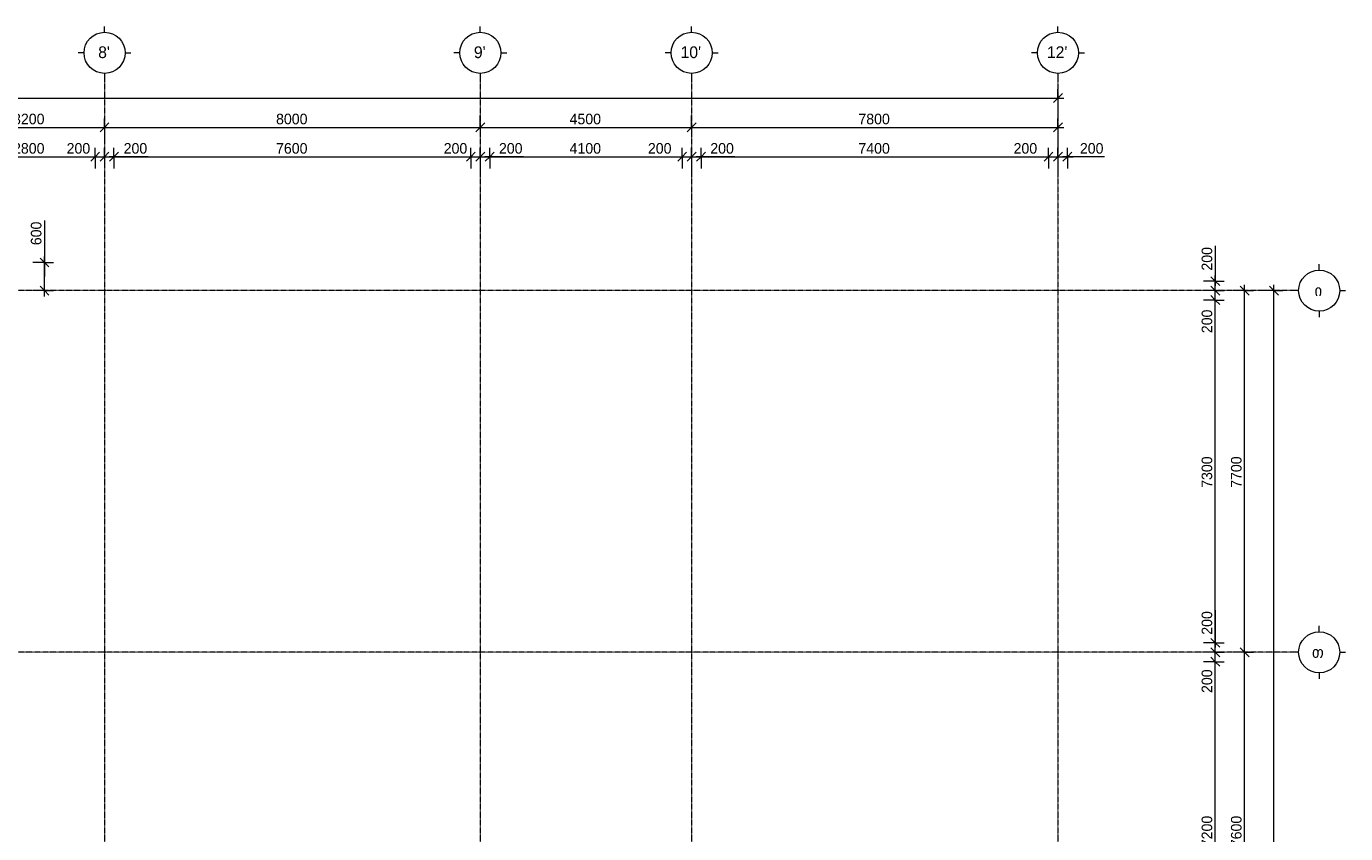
# Model space of a CAD drawing. Header units: millimetres. Extents: x -21725 to 517336, y 14355 to 185855.
# Tile 6 of 10: x 18635 to 46725, y 31540 to 48725. Entities that reach past the tile are written whole.
import ezdxf

# ---------------------------------------------------------------- set-up
doc = ezdxf.new("R2010")
doc.units = ezdxf.units.MM
doc.linetypes.add('StructuralPlan-B01$0$Grid Line', pattern=[22.225, 12.7, -3.175, 3.175, -3.175])
for name, color, linetype, lineweight in [('S - LINE', 7, 'Continuous', 15), ('StructuralPlan-B01$0$A-010-D_DIM', 7, 'Continuous', 5), ('StructuralPlan-B01$0$A-010-D_DIM-125', 7, 'Continuous', 5), ('StructuralPlan-B01$0$Z-030-M_GRID', 7, 'Continuous', 5), ('StructuralPlan-B01$0$Z-033_T_GRIDREF', 7, 'Continuous', 5)]:
    doc.layers.add(name, color=color, linetype=linetype, lineweight=lineweight)
doc.styles.add('StructuralPlan-B01$0$Cubicon', font='Cubicon.ttf', dxfattribs={"height": 250})
doc.styles.add('StructuralPlan-B01$0$Cubicon_1', font='Cubicon.ttf', dxfattribs={"height": 250})
doc.styles.add('StructuralPlan-B01$0$Cubicon_2', font='Cubicon.ttf', dxfattribs={"height": 225})
doc.dimstyles.new('StructuralPlan-B01$0$CUB_DIM_1_8', dxfattribs={"dimscale": 304.8, "dimtxt": 227.001572, "dimasz": 0.615157, "dimexe": 0.615157, "dimexo": 0.0625, "dimgap": 0, "dimtad": 1, "dimdec": 0, "dimzin": 0, "dimdsep": 46, "dimtxsty": 'StructuralPlan-B01$0$Cubicon_2', "dimblk1": 'StructuralPlan-B01$0$_Oblique', "dimblk2": 'StructuralPlan-B01$0$_Oblique', "dimsah": 1, "dimcen": 0.09, "dimdle": 0.410105, "dimazin": 0, "dimtfac": 1, "dimtdec": 4, "dimtix": 1, "dimtmove": 0, "dimatfit": 3, "dimfxl": 0.82021, "dimfxlon": 1, "dimtvp": 1, "dimtolj": 1, "dimtzin": 0, "dimarcsym": 2})
doc.dimstyles.new('StructuralPlan-B01$0$CUB_DIM_1_8_1', dxfattribs={"dimscale": 304.8, "dimtxt": 227.001572, "dimasz": 0.615157, "dimexe": 0.615157, "dimexo": 0.0625, "dimgap": 0, "dimtad": 1, "dimdec": 0, "dimzin": 0, "dimdsep": 46, "dimtxsty": 'StructuralPlan-B01$0$Cubicon_2', "dimblk1": 'StructuralPlan-B01$0$_Oblique', "dimblk2": 'StructuralPlan-B01$0$_Oblique', "dimsah": 1, "dimcen": 0.09, "dimdle": 0.410105, "dimazin": 0, "dimtfac": 1, "dimtdec": 4, "dimtix": 1, "dimtmove": 1, "dimatfit": 3, "dimfxl": 0.82021, "dimfxlon": 1, "dimtvp": 1, "dimtolj": 1, "dimtzin": 0, "dimarcsym": 2})

# ---------------------------------------------------------------- blocks, each defined once
blk = doc.blocks.new('StructuralPlan-B01$0$Grid - 00_CUB_ღერძის თავი-752507-B01')
at = {"layer": 'StructuralPlan-B01$0$Z-033_T_GRIDREF'}
for p, q in [((0, 3.5), (0, 4.5)), ((-3.5, 0), (-4.5, 0)), ((3.5, 0), (4.5, 0)), ((0, -3.5), (0, -4.5))]:
    blk.add_line(p, q, dxfattribs=at)
blk.add_circle((0, 0), 3.5, dxfattribs=at)
blk = doc.blocks.new('StructuralPlan-B01$0$DIMBLOCK1-B01')
at = {"layer": 'StructuralPlan-B01$0$A-010-D_DIM-125', "transparency": 16777216}
for p, q in [((45200, 43100), (44950, 43100)), ((45200, 43100), (45106, 43194)), ((45200, 17275), (45200, 43225)), ((45200, 43100), (45294, 43006)), ((45200, 43100), (45387, 43100)), ((45200, 17400), (45106, 17494)), ((45200, 17400), (44950, 17400)), ((45200, 17400), (45294, 17306)), ((45200, 17400), (45387, 17400))]:
    blk.add_line(p, q, dxfattribs=at)
at = {"layer": 'StructuralPlan-B01$0$A-010-D_DIM-125', "color": 0, "transparency": 16777216, "insert": (44909, 29813), "char_height": 225, "width": 1047.7, "attachment_point": 1, "rotation": 90, "line_spacing_factor": 0.931288, "style": 'StructuralPlan-B01$0$Cubicon_2'}
blk.add_mtext('25700', dxfattribs=at)
blk = doc.blocks.new('StructuralPlan-B01$0$_Oblique')
at = {"color": 0, "linetype": 'ByBlock', "lineweight": -2}
blk.add_line((-0.5, -0.5), (0.5, 0.5), dxfattribs=at)
blk = doc.blocks.new('StructuralPlan-B01$0$DIMBLOCK4-B01')
at = {"layer": 'StructuralPlan-B01$0$A-010-D_DIM-125', "transparency": 16777216}
for p, q in [((44575, 35400), (44325, 35400)), ((44575, 35400), (44481, 35494)), ((44575, 27800), (44575, 35400)), ((44575, 35400), (44669, 35306)), ((44575, 35400), (44763, 35400)), ((44575, 27800), (44481, 27894)), ((44575, 27800), (44325, 27800)), ((44575, 27800), (44669, 27706)), ((44575, 27800), (44763, 27800))]:
    blk.add_line(p, q, dxfattribs=at)
at = {"layer": 'StructuralPlan-B01$0$A-010-D_DIM-125', "color": 0, "transparency": 16777216, "insert": (44284, 31251), "char_height": 225, "width": 838.16, "attachment_point": 1, "rotation": 90, "line_spacing_factor": 0.931288, "style": 'StructuralPlan-B01$0$Cubicon_2'}
blk.add_mtext('7600', dxfattribs=at)
blk = doc.blocks.new('StructuralPlan-B01$0$DIMBLOCK5-B01')
at = {"layer": 'StructuralPlan-B01$0$A-010-D_DIM-125', "transparency": 16777216}
for p, q in [((44575, 43100), (44325, 43100)), ((44575, 43100), (44481, 43194)), ((44575, 35400), (44575, 43225)), ((44575, 43100), (44669, 43006)), ((44575, 43100), (44763, 43100)), ((44575, 35400), (44325, 35400)), ((44575, 35400), (44481, 35494)), ((44575, 35400), (44669, 35306)), ((44575, 35400), (44763, 35400))]:
    blk.add_line(p, q, dxfattribs=at)
at = {"layer": 'StructuralPlan-B01$0$A-010-D_DIM-125', "color": 0, "transparency": 16777216, "insert": (44284, 38901), "char_height": 225, "width": 838.16, "attachment_point": 1, "rotation": 90, "line_spacing_factor": 0.931288, "style": 'StructuralPlan-B01$0$Cubicon_2'}
blk.add_mtext('7700', dxfattribs=at)
blk = doc.blocks.new('StructuralPlan-B01$0$DIMBLOCK6-B01')
at = {"layer": 'StructuralPlan-B01$0$A-010-D_DIM-125', "transparency": 16777216}
for p, q in [((-16225, 47200), (40725, 47200)), ((-16100, 47200), (-16194, 47106)), ((-16100, 47200), (-16100, 47387)), ((-16100, 47200), (-16006, 47294)), ((-16100, 47200), (-16100, 46390)), ((40600, 47200), (40506, 47106)), ((40600, 47200), (40600, 47387)), ((40600, 47200), (40694, 47294)), ((40600, 47200), (40600, 46761))]:
    blk.add_line(p, q, dxfattribs=at)
at = {"layer": 'StructuralPlan-B01$0$A-010-D_DIM-125', "color": 0, "transparency": 16777216, "insert": (11813, 47491), "char_height": 225, "width": 1047.7, "attachment_point": 1, "line_spacing_factor": 0.931288, "style": 'StructuralPlan-B01$0$Cubicon_2'}
blk.add_mtext('56700', dxfattribs=at)
blk = doc.blocks.new('StructuralPlan-B01$0$DIMBLOCK13-B01')
at = {"layer": 'StructuralPlan-B01$0$A-010-D_DIM-125', "transparency": 16777216}
for p, q in [((17100, 46575), (17100, 46762)), ((17100, 46575), (17194, 46669)), ((20300, 46575), (20300, 46762)), ((20300, 46575), (20394, 46669)), ((17100, 46575), (17006, 46481)), ((17100, 46575), (20300, 46575)), ((17100, 46575), (17100, 46136)), ((20300, 46575), (20206, 46481)), ((20300, 46575), (20300, 46266))]:
    blk.add_line(p, q, dxfattribs=at)
at = {"layer": 'StructuralPlan-B01$0$A-010-D_DIM-125', "color": 0, "transparency": 16777216, "insert": (18351, 46866), "char_height": 225, "width": 838.16, "attachment_point": 1, "line_spacing_factor": 0.931288, "style": 'StructuralPlan-B01$0$Cubicon_2'}
blk.add_mtext('3200', dxfattribs=at)
blk = doc.blocks.new('StructuralPlan-B01$0$DIMBLOCK14-B01')
at = {"layer": 'StructuralPlan-B01$0$A-010-D_DIM-125', "transparency": 16777216}
for p, q in [((20300, 46575), (20300, 46762)), ((20300, 46575), (20394, 46669)), ((28300, 46575), (28300, 46825)), ((28300, 46575), (28394, 46669)), ((20300, 46575), (20206, 46481)), ((20300, 46575), (28300, 46575)), ((20300, 46575), (20300, 46266)), ((28300, 46575), (28206, 46481)), ((28300, 46575), (28300, 46387))]:
    blk.add_line(p, q, dxfattribs=at)
at = {"layer": 'StructuralPlan-B01$0$A-010-D_DIM-125', "color": 0, "transparency": 16777216, "insert": (23951, 46866), "char_height": 225, "width": 838.16, "attachment_point": 1, "line_spacing_factor": 0.931288, "style": 'StructuralPlan-B01$0$Cubicon_2'}
blk.add_mtext('8000', dxfattribs=at)
blk = doc.blocks.new('StructuralPlan-B01$0$DIMBLOCK15-B01')
at = {"layer": 'StructuralPlan-B01$0$A-010-D_DIM-125', "transparency": 16777216}
for p, q in [((28300, 46575), (28300, 46825)), ((28300, 46575), (28394, 46669)), ((32800, 46575), (32800, 46825)), ((32800, 46575), (32894, 46669)), ((28300, 46575), (28206, 46481)), ((28300, 46575), (32800, 46575)), ((28300, 46575), (28300, 46387)), ((32800, 46575), (32706, 46481)), ((32800, 46575), (32800, 46387))]:
    blk.add_line(p, q, dxfattribs=at)
at = {"layer": 'StructuralPlan-B01$0$A-010-D_DIM-125', "color": 0, "transparency": 16777216, "insert": (30201, 46866), "char_height": 225, "width": 838.16, "attachment_point": 1, "line_spacing_factor": 0.931288, "style": 'StructuralPlan-B01$0$Cubicon_2'}
blk.add_mtext('4500', dxfattribs=at)
blk = doc.blocks.new('StructuralPlan-B01$0$DIMBLOCK16-B01')
at = {"layer": 'StructuralPlan-B01$0$A-010-D_DIM-125', "transparency": 16777216}
for p, q in [((32800, 46575), (32800, 46825)), ((32800, 46575), (32894, 46669)), ((40600, 46575), (40600, 46762)), ((40600, 46575), (40694, 46669)), ((32800, 46575), (32706, 46481)), ((32800, 46575), (40725, 46575)), ((32800, 46575), (32800, 46387)), ((40600, 46575), (40506, 46481)), ((40600, 46575), (40600, 46136))]:
    blk.add_line(p, q, dxfattribs=at)
at = {"layer": 'StructuralPlan-B01$0$A-010-D_DIM-125', "color": 0, "transparency": 16777216, "insert": (36351, 46866), "char_height": 225, "width": 838.16, "attachment_point": 1, "line_spacing_factor": 0.931288, "style": 'StructuralPlan-B01$0$Cubicon_2'}
blk.add_mtext('7800', dxfattribs=at)
blk = doc.blocks.new('StructuralPlan-B01$0$DIMBLOCK42-B01')
at = {"layer": 'StructuralPlan-B01$0$A-010-D_DIM-125', "transparency": 16777216}
for p, q in [((17300, 45950), (17300, 46137)), ((20100, 45950), (20100, 46137)), ((17300, 45950), (17206, 45856)), ((17300, 45950), (17394, 46044)), ((17300, 45950), (20100, 45950)), ((17300, 45950), (17300, 45700)), ((20100, 45950), (20006, 45856)), ((20100, 45950), (20194, 46044)), ((20100, 45950), (20100, 45700))]:
    blk.add_line(p, q, dxfattribs=at)
at = {"layer": 'StructuralPlan-B01$0$A-010-D_DIM-125', "color": 0, "transparency": 16777216, "insert": (18351, 46241), "char_height": 225, "width": 838.16, "attachment_point": 1, "line_spacing_factor": 0.931288, "style": 'StructuralPlan-B01$0$Cubicon_2'}
blk.add_mtext('2800', dxfattribs=at)
blk = doc.blocks.new('StructuralPlan-B01$0$DIMBLOCK43-B01')
at = {"layer": 'StructuralPlan-B01$0$A-010-D_DIM-125', "transparency": 16777216}
for p, q in [((20100, 45950), (20100, 46137)), ((20300, 45950), (20300, 46137)), ((19492, 45950), (20141, 45950)), ((20100, 45950), (20006, 45856)), ((20100, 45950), (20194, 46044)), ((20100, 45950), (20300, 45950)), ((20100, 45950), (20100, 45700)), ((20141, 45950), (20200, 45950)), ((20300, 45950), (20206, 45856)), ((20300, 45950), (20394, 46044)), ((20300, 45950), (20300, 45718))]:
    blk.add_line(p, q, dxfattribs=at)
at = {"layer": 'StructuralPlan-B01$0$A-010-D_DIM-125', "color": 0, "transparency": 16777216, "insert": (19492, 46241), "char_height": 225, "width": 628.62, "attachment_point": 1, "line_spacing_factor": 0.931288, "style": 'StructuralPlan-B01$0$Cubicon_2'}
blk.add_mtext('200', dxfattribs=at)
blk = doc.blocks.new('StructuralPlan-B01$0$DIMBLOCK44-B01')
at = {"layer": 'StructuralPlan-B01$0$A-010-D_DIM-125', "transparency": 16777216}
for p, q in [((20300, 45950), (20300, 46137)), ((20500, 45950), (20500, 46137)), ((20300, 45950), (20206, 45856)), ((20300, 45950), (20394, 46044)), ((20300, 45950), (20500, 45950)), ((20300, 45950), (20300, 45718)), ((20581, 45950), (20400, 45950)), ((20500, 45950), (20406, 45856)), ((20500, 45950), (20594, 46044)), ((20500, 45950), (20500, 45700)), ((21230, 45950), (20581, 45950))]:
    blk.add_line(p, q, dxfattribs=at)
at = {"layer": 'StructuralPlan-B01$0$A-010-D_DIM-125', "color": 0, "transparency": 16777216, "insert": (20706, 46241), "char_height": 225, "width": 628.62, "attachment_point": 1, "line_spacing_factor": 0.931288, "style": 'StructuralPlan-B01$0$Cubicon_2'}
blk.add_mtext('200', dxfattribs=at)
blk = doc.blocks.new('StructuralPlan-B01$0$DIMBLOCK45-B01')
at = {"layer": 'StructuralPlan-B01$0$A-010-D_DIM-125', "transparency": 16777216}
for p, q in [((20500, 45950), (20500, 46137)), ((28100, 45950), (28100, 46137)), ((20500, 45950), (20406, 45856)), ((20500, 45950), (20594, 46044)), ((20500, 45950), (28100, 45950)), ((20500, 45950), (20500, 45700)), ((28100, 45950), (28006, 45856)), ((28100, 45950), (28194, 46044)), ((28100, 45950), (28100, 45700))]:
    blk.add_line(p, q, dxfattribs=at)
at = {"layer": 'StructuralPlan-B01$0$A-010-D_DIM-125', "color": 0, "transparency": 16777216, "insert": (23951, 46241), "char_height": 225, "width": 838.16, "attachment_point": 1, "line_spacing_factor": 0.931288, "style": 'StructuralPlan-B01$0$Cubicon_2'}
blk.add_mtext('7600', dxfattribs=at)
blk = doc.blocks.new('StructuralPlan-B01$0$DIMBLOCK46-B01')
at = {"layer": 'StructuralPlan-B01$0$A-010-D_DIM-125', "transparency": 16777216}
for p, q in [((28100, 45950), (28100, 46137)), ((28300, 45950), (28300, 46137)), ((27521, 45950), (28170, 45950)), ((28100, 45950), (28006, 45856)), ((28100, 45950), (28194, 46044)), ((28100, 45950), (28300, 45950)), ((28100, 45950), (28100, 45700)), ((28170, 45950), (28200, 45950)), ((28300, 45950), (28206, 45856)), ((28300, 45950), (28394, 46044)), ((28300, 45950), (28300, 45641))]:
    blk.add_line(p, q, dxfattribs=at)
at = {"layer": 'StructuralPlan-B01$0$A-010-D_DIM-125', "color": 0, "transparency": 16777216, "insert": (27521, 46241), "char_height": 225, "width": 628.62, "attachment_point": 1, "line_spacing_factor": 0.931288, "style": 'StructuralPlan-B01$0$Cubicon_2'}
blk.add_mtext('200', dxfattribs=at)
blk = doc.blocks.new('StructuralPlan-B01$0$DIMBLOCK47-B01')
at = {"layer": 'StructuralPlan-B01$0$A-010-D_DIM-125', "transparency": 16777216}
for p, q in [((28300, 45950), (28300, 46137)), ((28500, 45950), (28500, 46137)), ((28300, 45950), (28206, 45856)), ((28300, 45950), (28394, 46044)), ((28300, 45950), (28500, 45950)), ((28300, 45950), (28300, 45641)), ((28572, 45950), (28400, 45950)), ((28500, 45950), (28406, 45856)), ((28500, 45950), (28594, 46044)), ((28500, 45950), (28500, 45700)), ((29221, 45950), (28572, 45950))]:
    blk.add_line(p, q, dxfattribs=at)
at = {"layer": 'StructuralPlan-B01$0$A-010-D_DIM-125', "color": 0, "transparency": 16777216, "insert": (28697, 46241), "char_height": 225, "width": 628.62, "attachment_point": 1, "line_spacing_factor": 0.931288, "style": 'StructuralPlan-B01$0$Cubicon_2'}
blk.add_mtext('200', dxfattribs=at)
blk = doc.blocks.new('StructuralPlan-B01$0$DIMBLOCK48-B01')
at = {"layer": 'StructuralPlan-B01$0$A-010-D_DIM-125', "transparency": 16777216}
for p, q in [((28500, 45950), (28500, 46137)), ((32600, 45950), (32600, 46137)), ((28500, 45950), (28406, 45856)), ((28500, 45950), (28594, 46044)), ((28500, 45950), (32600, 45950)), ((28500, 45950), (28500, 45700)), ((32600, 45950), (32506, 45856)), ((32600, 45950), (32694, 46044)), ((32600, 45950), (32600, 45700))]:
    blk.add_line(p, q, dxfattribs=at)
at = {"layer": 'StructuralPlan-B01$0$A-010-D_DIM-125', "color": 0, "transparency": 16777216, "insert": (30201, 46241), "char_height": 225, "width": 838.16, "attachment_point": 1, "line_spacing_factor": 0.931288, "style": 'StructuralPlan-B01$0$Cubicon_2'}
blk.add_mtext('4100', dxfattribs=at)
blk = doc.blocks.new('StructuralPlan-B01$0$DIMBLOCK49-B01')
at = {"layer": 'StructuralPlan-B01$0$A-010-D_DIM-125', "transparency": 16777216}
for p, q in [((32600, 45950), (32600, 46137)), ((32800, 45950), (32800, 46137)), ((31869, 45950), (32518, 45950)), ((32600, 45950), (32506, 45856)), ((32518, 45950), (32700, 45950)), ((32600, 45950), (32694, 46044)), ((32600, 45950), (32800, 45950)), ((32600, 45950), (32600, 45700)), ((32800, 45950), (32706, 45856)), ((32800, 45950), (32894, 46044)), ((32800, 45950), (32800, 45641))]:
    blk.add_line(p, q, dxfattribs=at)
at = {"layer": 'StructuralPlan-B01$0$A-010-D_DIM-125', "color": 0, "transparency": 16777216, "insert": (31869, 46241), "char_height": 225, "width": 628.62, "attachment_point": 1, "line_spacing_factor": 0.931288, "style": 'StructuralPlan-B01$0$Cubicon_2'}
blk.add_mtext('200', dxfattribs=at)
blk = doc.blocks.new('StructuralPlan-B01$0$DIMBLOCK50-B01')
at = {"layer": 'StructuralPlan-B01$0$A-010-D_DIM-125', "transparency": 16777216}
for p, q in [((32800, 45950), (32800, 46137)), ((33000, 45950), (33000, 46137)), ((32800, 45950), (32706, 45856)), ((32800, 45950), (32894, 46044)), ((32800, 45950), (33000, 45950)), ((32800, 45950), (32800, 45641)), ((33072, 45950), (32900, 45950)), ((33000, 45950), (32906, 45856)), ((33000, 45950), (33094, 46044)), ((33000, 45950), (33000, 45700)), ((33721, 45950), (33072, 45950))]:
    blk.add_line(p, q, dxfattribs=at)
at = {"layer": 'StructuralPlan-B01$0$A-010-D_DIM-125', "color": 0, "transparency": 16777216, "insert": (33197, 46241), "char_height": 225, "width": 628.62, "attachment_point": 1, "line_spacing_factor": 0.931288, "style": 'StructuralPlan-B01$0$Cubicon_2'}
blk.add_mtext('200', dxfattribs=at)
blk = doc.blocks.new('StructuralPlan-B01$0$DIMBLOCK51-B01')
at = {"layer": 'StructuralPlan-B01$0$A-010-D_DIM-125', "transparency": 16777216}
for p, q in [((33000, 45950), (33000, 46137)), ((40400, 45950), (40400, 46137)), ((33000, 45950), (32906, 45856)), ((33000, 45950), (33094, 46044)), ((33000, 45950), (40400, 45950)), ((33000, 45950), (33000, 45700)), ((40400, 45950), (40306, 45856)), ((40400, 45950), (40494, 46044)), ((40400, 45950), (40400, 45700))]:
    blk.add_line(p, q, dxfattribs=at)
at = {"layer": 'StructuralPlan-B01$0$A-010-D_DIM-125', "color": 0, "transparency": 16777216, "insert": (36351, 46241), "char_height": 225, "width": 838.16, "attachment_point": 1, "line_spacing_factor": 0.931288, "style": 'StructuralPlan-B01$0$Cubicon_2'}
blk.add_mtext('7400', dxfattribs=at)
blk = doc.blocks.new('StructuralPlan-B01$0$DIMBLOCK52-B01')
at = {"layer": 'StructuralPlan-B01$0$A-010-D_DIM-125', "transparency": 16777216}
for p, q in [((40400, 45950), (40400, 46137)), ((40600, 45950), (40600, 46137)), ((39655, 45950), (40304, 45950)), ((40304, 45950), (40500, 45950)), ((40400, 45950), (40306, 45856)), ((40400, 45950), (40494, 46044)), ((40400, 45950), (40600, 45950)), ((40400, 45950), (40400, 45700)), ((40600, 45950), (40506, 45856)), ((40600, 45950), (40694, 46044)), ((40600, 45950), (40600, 45641))]:
    blk.add_line(p, q, dxfattribs=at)
at = {"layer": 'StructuralPlan-B01$0$A-010-D_DIM-125', "color": 0, "transparency": 16777216, "insert": (39655, 46241), "char_height": 225, "width": 628.62, "attachment_point": 1, "line_spacing_factor": 0.931288, "style": 'StructuralPlan-B01$0$Cubicon_2'}
blk.add_mtext('200', dxfattribs=at)
blk = doc.blocks.new('StructuralPlan-B01$0$DIMBLOCK53-B01')
at = {"layer": 'StructuralPlan-B01$0$A-010-D_DIM-125', "transparency": 16777216}
for p, q in [((40600, 45950), (40600, 46137)), ((40800, 45950), (40800, 46137)), ((40600, 45950), (40506, 45856)), ((40600, 45950), (40694, 46044)), ((40600, 45950), (40925, 45950)), ((40600, 45950), (40600, 45641)), ((40942, 45950), (40700, 45950)), ((40800, 45950), (40706, 45856)), ((40800, 45950), (40894, 46044)), ((40800, 45950), (40800, 45700)), ((41591, 45950), (40942, 45950))]:
    blk.add_line(p, q, dxfattribs=at)
at = {"layer": 'StructuralPlan-B01$0$A-010-D_DIM-125', "color": 0, "transparency": 16777216, "insert": (41067, 46241), "char_height": 225, "width": 628.62, "attachment_point": 1, "line_spacing_factor": 0.931288, "style": 'StructuralPlan-B01$0$Cubicon_2'}
blk.add_mtext('200', dxfattribs=at)
blk = doc.blocks.new('StructuralPlan-B01$0$DIMBLOCK64-B01')
at = {"layer": 'StructuralPlan-B01$0$A-010-D_DIM-125', "transparency": 16777216}
for p, q in [((19022, 44591), (19022, 43942)), ((19022, 43942), (19022, 43400)), ((19022, 42975), (19022, 43825)), ((19022, 43700), (18772, 43700)), ((19022, 43700), (18928, 43794)), ((19022, 43700), (19116, 43606)), ((19022, 43700), (19209, 43700)), ((19022, 43100), (18772, 43100)), ((19022, 43100), (18928, 43194)), ((19022, 43100), (19116, 43006)), ((19022, 43100), (19209, 43100))]:
    blk.add_line(p, q, dxfattribs=at)
at = {"layer": 'StructuralPlan-B01$0$A-010-D_DIM-125', "color": 0, "transparency": 16777216, "insert": (18730, 44067), "char_height": 225, "width": 628.62, "attachment_point": 1, "rotation": 90, "line_spacing_factor": 0.931288, "style": 'StructuralPlan-B01$0$Cubicon_2'}
blk.add_mtext('600', dxfattribs=at)
blk = doc.blocks.new('StructuralPlan-B01$0$DIMBLOCK76-B01')
at = {"layer": 'StructuralPlan-B01$0$A-010-D_DIM-125', "transparency": 16777216}
for p, q in [((43950, 35200), (43700, 35200)), ((43950, 35200), (43856, 35294)), ((43950, 28000), (43950, 35200)), ((43950, 35200), (44044, 35106)), ((43950, 35200), (44138, 35200)), ((43950, 28000), (43856, 28094)), ((43950, 28000), (43700, 28000)), ((43950, 28000), (44044, 27906)), ((43950, 28000), (44138, 28000))]:
    blk.add_line(p, q, dxfattribs=at)
at = {"layer": 'StructuralPlan-B01$0$A-010-D_DIM-125', "color": 0, "transparency": 16777216, "insert": (43659, 31251), "char_height": 225, "width": 838.16, "attachment_point": 1, "rotation": 90, "line_spacing_factor": 0.931288, "style": 'StructuralPlan-B01$0$Cubicon_2'}
blk.add_mtext('7200', dxfattribs=at)
blk = doc.blocks.new('StructuralPlan-B01$0$DIMBLOCK77-B01')
at = {"layer": 'StructuralPlan-B01$0$A-010-D_DIM-125', "transparency": 16777216}
for p, q in [((43950, 35400), (43700, 35400)), ((43950, 35400), (43856, 35494)), ((43950, 35200), (43950, 35400)), ((43950, 35400), (44044, 35306)), ((43950, 35400), (44138, 35400)), ((43950, 35200), (43700, 35200)), ((43950, 35200), (43856, 35294)), ((43950, 35183), (43950, 35300)), ((43950, 35200), (44044, 35106)), ((43950, 35200), (44138, 35200)), ((43950, 34534), (43950, 35183))]:
    blk.add_line(p, q, dxfattribs=at)
at = {"layer": 'StructuralPlan-B01$0$A-010-D_DIM-125', "color": 0, "transparency": 16777216, "insert": (43659, 34534), "char_height": 225, "width": 628.62, "attachment_point": 1, "rotation": 90, "line_spacing_factor": 0.931288, "style": 'StructuralPlan-B01$0$Cubicon_2'}
blk.add_mtext('200', dxfattribs=at)
blk = doc.blocks.new('StructuralPlan-B01$0$DIMBLOCK78-B01')
at = {"layer": 'StructuralPlan-B01$0$A-010-D_DIM-125', "transparency": 16777216}
for p, q in [((43950, 36297), (43950, 35649)), ((43950, 35600), (43856, 35694)), ((43950, 35600), (43700, 35600)), ((43950, 35400), (43700, 35400)), ((43950, 35400), (43856, 35494)), ((43950, 35649), (43950, 35500)), ((43950, 35400), (43950, 35600)), ((43950, 35600), (44044, 35506)), ((43950, 35600), (44138, 35600)), ((43950, 35400), (44044, 35306)), ((43950, 35400), (44138, 35400))]:
    blk.add_line(p, q, dxfattribs=at)
at = {"layer": 'StructuralPlan-B01$0$A-010-D_DIM-125', "color": 0, "transparency": 16777216, "insert": (43659, 35774), "char_height": 225, "width": 628.62, "attachment_point": 1, "rotation": 90, "line_spacing_factor": 0.931288, "style": 'StructuralPlan-B01$0$Cubicon_2'}
blk.add_mtext('200', dxfattribs=at)
blk = doc.blocks.new('StructuralPlan-B01$0$DIMBLOCK79-B01')
at = {"layer": 'StructuralPlan-B01$0$A-010-D_DIM-125', "transparency": 16777216}
for p, q in [((43950, 42900), (43856, 42994)), ((43950, 42900), (43700, 42900)), ((43950, 35600), (43950, 42900)), ((43950, 42900), (44044, 42806)), ((43950, 42900), (44138, 42900)), ((43950, 35600), (43856, 35694)), ((43950, 35600), (43700, 35600)), ((43950, 35600), (44044, 35506)), ((43950, 35600), (44138, 35600))]:
    blk.add_line(p, q, dxfattribs=at)
at = {"layer": 'StructuralPlan-B01$0$A-010-D_DIM-125', "color": 0, "transparency": 16777216, "insert": (43659, 38901), "char_height": 225, "width": 838.16, "attachment_point": 1, "rotation": 90, "line_spacing_factor": 0.931288, "style": 'StructuralPlan-B01$0$Cubicon_2'}
blk.add_mtext('7300', dxfattribs=at)
blk = doc.blocks.new('StructuralPlan-B01$0$DIMBLOCK80-B01')
at = {"layer": 'StructuralPlan-B01$0$A-010-D_DIM-125', "transparency": 16777216}
for p, q in [((43950, 43100), (43700, 43100)), ((43950, 43100), (43856, 43194)), ((43950, 42900), (43856, 42994)), ((43950, 42900), (43950, 43100)), ((43950, 43100), (44044, 43006)), ((43950, 43100), (44138, 43100)), ((43950, 42843), (43950, 43000)), ((43950, 42900), (43700, 42900)), ((43950, 42900), (44044, 42806)), ((43950, 42900), (44138, 42900)), ((43950, 42194), (43950, 42843))]:
    blk.add_line(p, q, dxfattribs=at)
at = {"layer": 'StructuralPlan-B01$0$A-010-D_DIM-125', "color": 0, "transparency": 16777216, "insert": (43659, 42194), "char_height": 225, "width": 628.62, "attachment_point": 1, "rotation": 90, "line_spacing_factor": 0.931288, "style": 'StructuralPlan-B01$0$Cubicon_2'}
blk.add_mtext('200', dxfattribs=at)
blk = doc.blocks.new('StructuralPlan-B01$0$DIMBLOCK81-B01')
at = {"layer": 'StructuralPlan-B01$0$A-010-D_DIM-125', "transparency": 16777216}
for p, q in [((43950, 44050), (43950, 43401)), ((43950, 43300), (43700, 43300)), ((43950, 43300), (43856, 43394)), ((43950, 43100), (43950, 43425)), ((43950, 43401), (43950, 43200)), ((43950, 43300), (44044, 43206)), ((43950, 43300), (44138, 43300)), ((43950, 43100), (43700, 43100)), ((43950, 43100), (43856, 43194)), ((43950, 43100), (44044, 43006)), ((43950, 43100), (44138, 43100))]:
    blk.add_line(p, q, dxfattribs=at)
at = {"layer": 'StructuralPlan-B01$0$A-010-D_DIM-125', "color": 0, "transparency": 16777216, "insert": (43659, 43526), "char_height": 225, "width": 628.62, "attachment_point": 1, "rotation": 90, "line_spacing_factor": 0.931288, "style": 'StructuralPlan-B01$0$Cubicon_2'}
blk.add_mtext('200', dxfattribs=at)
blk = doc.blocks.new('StructuralPlan-B01')
at = {"layer": 'StructuralPlan-B01$0$Z-030-M_GRID', "linetype": 'StructuralPlan-B01$0$Grid Line', "transparency": 33554684}
for p, q in [((20300, 47600), (20300, 14355.5)), ((28300, 47600), (28300, 14355.5)), ((32800, 47600), (32800, 14355.5)), ((40600, 47600), (40600, 14355.5)), ((45600, 43100), (-20600, 43100)), ((45600, 35400), (-20600, 35400))]:
    blk.add_line(p, q, dxfattribs=at)
at = {"layer": 'StructuralPlan-B01$0$Z-033_T_GRIDREF', "transparency": 33554684, "xscale": 125, "yscale": 125, "zscale": 125}
for p, rotation in [((20300, 48162.5), 180), ((28300, 48162.5), 180), ((32800, 48162.5), 180), ((40600, 48162.5), 180), ((46162.5, 43100), 89.99999999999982), ((46162.5, 35400), 89.99999999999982)]:
    blk.add_blockref('StructuralPlan-B01$0$Grid - 00_CUB_ღერძის თავი-752507-B01', p, dxfattribs=dict(at, rotation=rotation))
at = {"layer": 'StructuralPlan-B01$0$Z-033_T_GRIDREF', "transparency": 33554684, "char_height": 250, "attachment_point": 1}
for s, insert, width, style in [("8'", (20163.9, 48299.8), 320.675, 'StructuralPlan-B01$0$Cubicon_1'), ("9'", (28163.9, 48299.8), 320.675, 'StructuralPlan-B01$0$Cubicon_1'), ("10'", (32564.5, 48299.8), 561.181, 'StructuralPlan-B01$0$Cubicon_1'), ("12'", (40364.5, 48299.8), 561.181, 'StructuralPlan-B01$0$Cubicon_1'), ('\\fCubicon|b0|i0|c254|p2|;ი', (46062.6, 43233.9), 240.506, 'StructuralPlan-B01$0$Cubicon'), ('\\fCubicon|b0|i0|c254|p2|;თ', (46008.2, 35533.9), 370.78, 'StructuralPlan-B01$0$Cubicon')]:
    blk.add_mtext(s, dxfattribs=dict(at, insert=insert, width=width, style=style))
at = {"layer": 'StructuralPlan-B01$0$A-010-D_DIM', "transparency": 33554684}
for base, p1, p2, override, picture, middle in [((40600, 47200), (-16100, 46389.6), (40600, 46760.9), {"dimpost": '<>', "dimfxl": 56701.21598}, 'StructuralPlan-B01$0$DIMBLOCK6-B01', (12250, 47314.8)), ((20300, 46575), (17100, 46135.9), (20300, 46266.3), {"dimpost": '<>', "dimfxl": 3202.656852}, 'StructuralPlan-B01$0$DIMBLOCK13-B01', (18700, 46689.9)), ((28300, 46575), (20300, 46266.3), (28300, 46825), {"dimpost": '<>', "dimfxl": 8019.483465}, 'StructuralPlan-B01$0$DIMBLOCK14-B01', (24300, 46689.8)), ((32800, 46575), (28300, 46825), (32800, 46825), {"dimpost": '<>', "dimfxl": 4499.999976}, 'StructuralPlan-B01$0$DIMBLOCK15-B01', (30550, 46689.8)), ((40600, 46575), (32800, 46825), (40600, 46135.9), {"dimpost": '<>', "dimfxl": 7830.380429}, 'StructuralPlan-B01$0$DIMBLOCK16-B01', (36700, 46689.8)), ((20100, 45950), (17300, 45700), (20100, 45700), {"dimpost": '<>', "dimfxl": 2799.999988}, 'StructuralPlan-B01$0$DIMBLOCK42-B01', (18700, 46064.8)), ((28100, 45950), (20500, 45700), (28100, 45700), {"dimpost": '<>', "dimfxl": 7600}, 'StructuralPlan-B01$0$DIMBLOCK45-B01', (24300, 46064.8)), ((32600, 45950), (28500, 45700), (32600, 45700), {"dimpost": '<>', "dimfxl": 4099.999976}, 'StructuralPlan-B01$0$DIMBLOCK48-B01', (30550, 46064.8)), ((40400, 45950), (33000, 45700), (40400, 45700), {"dimpost": '<>', "dimfxl": 7400.000036}, 'StructuralPlan-B01$0$DIMBLOCK51-B01', (36700, 46064.8))]:
    dim = blk.add_linear_dim(base=base, p1=p1, p2=p2, dimstyle='StructuralPlan-B01$0$CUB_DIM_1_8', override=override, dxfattribs=at)
    dim.commit()
    dim.dimension.update_dxf_attribs({"geometry": picture, "text_midpoint": middle})
for base, p1, p2, override, picture, middle in [((20300, 45950), (20100, 45700), (20300, 45718.1), {"dimpost": '<>', "dimfxl": 200.813067}, 'StructuralPlan-B01$0$DIMBLOCK43-B01', (19806.3, 46091.4)), ((20500, 45950), (20300, 45718.1), (20500, 45700), {"dimpost": '<>', "dimfxl": 200.813067}, 'StructuralPlan-B01$0$DIMBLOCK44-B01', (21020.5, 46091.4)), ((28300, 45950), (28100, 45700), (28300, 45641.3), {"dimpost": '<>', "dimfxl": 208.428576}, 'StructuralPlan-B01$0$DIMBLOCK46-B01', (27835.3, 46091.4)), ((28500, 45950), (28300, 45641.3), (28500, 45700), {"dimpost": '<>', "dimfxl": 208.428576}, 'StructuralPlan-B01$0$DIMBLOCK47-B01', (29011.5, 46091.4)), ((32800, 45950), (32600, 45700), (32800, 45641.3), {"dimpost": '<>', "dimfxl": 208.428576}, 'StructuralPlan-B01$0$DIMBLOCK49-B01', (32183.7, 46091.4)), ((33000, 45950), (32800, 45641.3), (33000, 45700), {"dimpost": '<>', "dimfxl": 208.428576}, 'StructuralPlan-B01$0$DIMBLOCK50-B01', (33511.7, 46091.4)), ((40600, 45950), (40400, 45700), (40600, 45641.3), {"dimpost": '<>', "dimfxl": 208.428576}, 'StructuralPlan-B01$0$DIMBLOCK52-B01', (39969.8, 46091.4)), ((40800, 45950), (40600, 45641.3), (40800, 45700), {"dimpost": '<>', "dimfxl": 208.428576}, 'StructuralPlan-B01$0$DIMBLOCK53-B01', (41381.3, 46091.4))]:
    dim = blk.add_linear_dim(base=base, p1=p1, p2=p2, dimstyle='StructuralPlan-B01$0$CUB_DIM_1_8_1', override=override, dxfattribs=at)
    dim.commit()
    dim.dimension.update_dxf_attribs({"geometry": picture, "text_midpoint": middle, "dimtype": 128})
for base, p1, p2, override, picture, middle in [((19021.8, 43700), (18771.8, 43100), (18771.8, 43700), {"dimpost": '<>', "dimfxl": 600}, 'StructuralPlan-B01$0$DIMBLOCK64-B01', (18880.5, 44381.5)), ((43950, 43300), (43700, 43100), (43700, 43300), {"dimpost": '<>', "dimfxl": 200}, 'StructuralPlan-B01$0$DIMBLOCK81-B01', (43808.6, 43840.6)), ((43950, 43100), (43700, 42900), (43700, 43100), {"dimpost": '<>', "dimfxl": 200}, 'StructuralPlan-B01$0$DIMBLOCK80-B01', (43808.6, 42508.3)), ((43950, 35600), (43700, 35400), (43700, 35600), {"dimpost": '<>', "dimfxl": 200}, 'StructuralPlan-B01$0$DIMBLOCK78-B01', (43808.6, 36087.9)), ((43950, 35400), (43700, 35200), (43700, 35400), {"dimpost": '<>', "dimfxl": 200}, 'StructuralPlan-B01$0$DIMBLOCK77-B01', (43808.6, 34848.4))]:
    dim = blk.add_linear_dim(base=base, p1=p1, p2=p2, angle=90, dimstyle='StructuralPlan-B01$0$CUB_DIM_1_8_1', override=override, dxfattribs=at)
    dim.commit()
    dim.dimension.update_dxf_attribs({"geometry": picture, "text_midpoint": middle, "dimtype": 128, "text_rotation": 90})
for base, p1, p2, override, picture, middle in [((43950, 42900), (43700, 35600), (43700, 42900), {"dimpost": '<>', "dimfxl": 7300}, 'StructuralPlan-B01$0$DIMBLOCK79-B01', (43835.1, 39250)), ((44575, 43100), (44325, 35400), (44325, 43100), {"dimpost": '<>', "dimfxl": 7700}, 'StructuralPlan-B01$0$DIMBLOCK5-B01', (44460.2, 39250)), ((45200, 43100), (44950, 17400), (44950, 43100), {"dimpost": '<>', "dimfxl": 25700}, 'StructuralPlan-B01$0$DIMBLOCK1-B01', (45085.2, 30250)), ((44575, 35400), (44325, 27800), (44325, 35400), {"dimpost": '<>', "dimfxl": 7600}, 'StructuralPlan-B01$0$DIMBLOCK4-B01', (44460.2, 31600)), ((43950, 35200), (43700, 28000), (43700, 35200), {"dimpost": '<>', "dimfxl": 7200}, 'StructuralPlan-B01$0$DIMBLOCK76-B01', (43835.2, 31600))]:
    dim = blk.add_linear_dim(base=base, p1=p1, p2=p2, angle=90, dimstyle='StructuralPlan-B01$0$CUB_DIM_1_8', override=override, dxfattribs=at)
    dim.commit()
    dim.dimension.update_dxf_attribs({"geometry": picture, "text_midpoint": middle})

msp = doc.modelspace()

# ---------------------------------------------------------------- block references
at = {"layer": 'S - LINE'}
msp.add_blockref('StructuralPlan-B01', (0, 0), dxfattribs=at)

doc.saveas('drawing.dxf')
